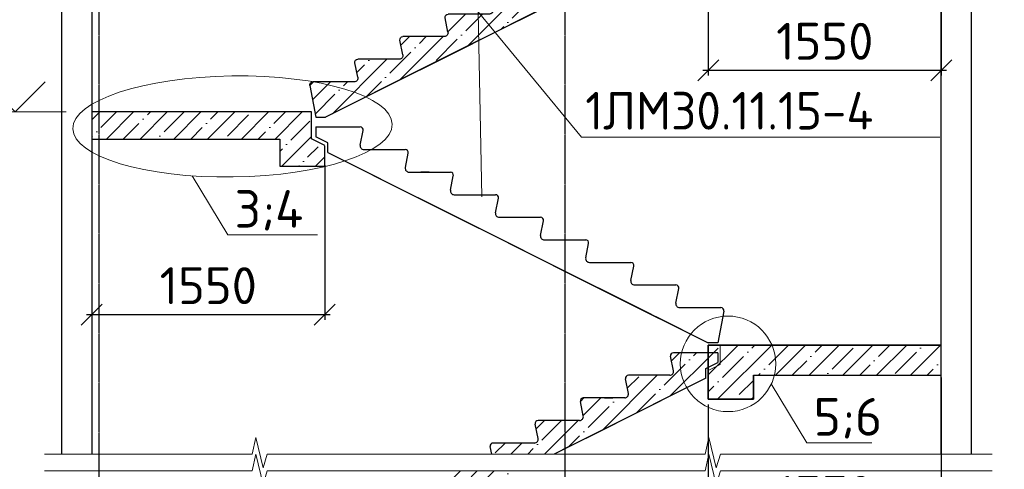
# Model space of a CAD drawing. Header units: millimetres. Extents: x 40580 to 2152466, y -328404 to 177125.
# Tile 13 of 252: x 276411 to 282961, y 166002 to 168989. Entities that reach past the tile are written whole.
import ezdxf
from ezdxf import colors
from ezdxf.entities.mleader import LeaderData, LeaderLine
from ezdxf.math import Vec2, Vec3

# ---------------------------------------------------------------- set-up
doc = ezdxf.new("R2010")
doc.units = ezdxf.units.MM
doc.linetypes.add('______5', pattern=[1100, 800, -100, 100, -100])
doc.linetypes.add('CENTER', pattern=[2, 1.25, -0.25, 0.25, -0.25])
for name, color, linetype, lineweight in [('RAZMER', 7, 'Continuous', 9), ('Standard', 7, 'Continuous', 25), ('ОСИ', 7, 'CENTER', 15), ('Основной', 1, 'Continuous', 40), ('отметки', 243, 'Continuous', 18), ('подоснова', 151, 'Continuous', 5), ('Размеры', 9, 'Continuous', 15), ('Размеры кладочные', 3, 'Continuous', 20), ('Символы 0.20', 250, 'Continuous', 20)]:
    doc.layers.add(name, color=color, linetype=linetype, lineweight=lineweight)
doc.styles.add('GOST-2.304_Type-B', font='GOST_Common.ttf')
doc.styles.get("Standard").update_dxf_attribs({"font": 'isocpeur.ttf'})
doc.styles.add('ГОСТ', font='isocpeur.ttf')
doc.dimstyles.new('Осевые', dxfattribs={"dimscale": 0.7, "dimtxt": 450, "dimasz": 400, "dimexe": 100, "dimexo": 100, "dimgap": 100, "dimtad": 1, "dimdec": 0, "dimzin": 0, "dimdsep": 46, "dimtxsty": 'Standard', "dimblk": 'OBLIQUE', "dimcen": 9, "dimdle": 100, "dimazin": 0, "dimtm": 1e-09, "dimtfac": 1, "dimtdec": 0, "dimtofl": 0, "dimtmove": 0, "dimatfit": 3, "dimfxl": 1, "dimtolj": 1, "dimtzin": 0, "dimarcsym": 0})

# ---------------------------------------------------------------- blocks, each defined once
blk = doc.blocks.new('_None')
blk = doc.blocks.new('1ЛМ30.11.15-4')
at = {"layer": 'Основной', "color": 18, "lineweight": 30, "ltscale": 5, "true_color": 0x000000}
for p, q in [((-119862.2, -870082.8), (-119566.8, -870082.8)), ((-119862.2, -870082.8), (-119862.2, -870147.6)), ((-119782.6, -870187.4), (-119862.2, -870147.6)), ((-119566.5, -870202.9), (-119547.2, -870106.7)), ((-119782.6, -870252.3), (-119782.6, -870187.4)), ((-119542, -870232.8), (-119266.8, -870232.8)), ((-119266.5, -870352.9), (-119247.2, -870256.7)), ((-119242, -870382.8), (-118966.8, -870382.8)), ((-118966.5, -870502.9), (-118947.2, -870406.7)), ((-118942, -870532.8), (-118666.8, -870532.8)), ((-118666.5, -870652.9), (-118647.2, -870556.7)), ((-118642, -870682.8), (-118366.8, -870682.8)), ((-118366.5, -870802.9), (-118347.2, -870706.7)), ((-118342, -870832.8), (-118066.8, -870832.8)), ((-118066.5, -870952.9), (-118047.2, -870856.7)), ((-118042, -870982.8), (-117766.8, -870982.8)), ((-117766.5, -871102.9), (-117747.2, -871006.7)), ((-117742, -871132.8), (-117466.8, -871132.8)), ((-117466.5, -871252.9), (-117447.2, -871156.7)), ((-117466.5, -871252.9), (-117447.2, -871156.7)), ((-117442, -871282.8), (-117166.7, -871282.8)), ((-117147.1, -871306.6), (-117188.5, -871517.9)), ((-117188.5, -871517.9), (-117251.4, -871517.9))]:
    blk.add_line(p, q, dxfattribs=at)
for points in [[(-119782.6, -870252.3), (-119078.3, -870604.4)], [(-119482.6, -870402.3), (-118778.3, -870754.4)], [(-119242, -870382.8), (-119078.3, -870382.8)], [(-119182.6, -870552.3), (-118478.3, -870904.4)], [(-118882.6, -870702.3), (-118178.3, -871054.4)], [(-118582.6, -870852.3), (-117878.3, -871204.4)], [(-118282.6, -871002.3), (-117578.3, -871354.4)], [(-117496, -871132.8), (-117466.8, -871132.8)], [(-117982.6, -871152.3), (-117278.3, -871504.4)], [(-117601.1, -871343), (-117251.4, -871517.9)]]:
    blk.add_lwpolyline(points, dxfattribs=at)
for centre, radius, start, end in [((-119566.8, -870102.8), 20, 348.69007, 90), ((-119542, -870207.8), 25, 168.69007, 270), ((-119266.8, -870252.8), 20, 348.69007, 90), ((-119242, -870357.8), 25, 168.69007, 270), ((-118966.8, -870402.8), 20, 348.69007, 90), ((-118942, -870507.8), 25, 168.69007, 270), ((-118666.8, -870552.8), 20, 348.69007, 90), ((-118642, -870657.8), 25, 168.69007, 270), ((-118366.8, -870702.8), 20, 348.69007, 90), ((-118342, -870807.8), 25, 168.69007, 270), ((-118066.8, -870852.8), 20, 348.69007, 90), ((-118042, -870957.8), 25, 168.69007, 270), ((-117766.8, -871002.8), 20, 348.69007, 90), ((-117742, -871107.8), 25, 168.69007, 270), ((-117466.8, -871152.8), 20, 348.69007, 90), ((-117466.8, -871152.8), 20, 348.69007, 90), ((-117442, -871257.8), 25, 168.69007, 270), ((-117442, -871257.8), 25, 168.69007, 270), ((-117166.7, -871302.8), 20, 348.92967, 90)]:
    blk.add_arc(centre, radius, start, end, dxfattribs=at)
at = {"layer": 'Размеры', "color": 18, "lineweight": 30, "ltscale": 10, "true_color": 0x000000}
blk.add_line((-119106.9, -870382.8), (-119163.5, -870382.8), dxfattribs=at)
blk = doc.blocks.new('_OBLIQUE')
at = {"color": 0, "linetype": 'ByBlock'}
blk.add_line((-0.5, -0.5), (0.5, 0.5), dxfattribs=at)
blk = doc.blocks.new('*D998')
at = {"layer": 'Defpoints', "color": 0, "linetype": 'ByBlock', "lineweight": 25, "ltscale": 13, "transparency": 16777216}
for p in [(276890.9, 168231.9), (278440.7, 168057.5), (278440.7, 167029.6)]:
    blk.add_point(p, dxfattribs=at)
at = {"layer": 'ОСИ', "color": 0, "linetype": 'ByBlock', "lineweight": -2, "ltscale": 13, "transparency": 16777216}
for p, q in [((276890.9, 168196.9), (276890.9, 166994.6)), ((278440.7, 168022.5), (278440.7, 166994.6)), ((276855.9, 167029.6), (278475.7, 167029.6))]:
    blk.add_line(p, q, dxfattribs=at)
at = {"layer": 'ОСИ', "color": 0, "linetype": 'ByBlock', "lineweight": -2, "ltscale": 13, "transparency": 16777216, "xscale": 140, "yscale": 140, "zscale": 140, "rotation": 180}
blk.add_blockref('_OBLIQUE', (276890.9, 167029.6), dxfattribs=at)
at = {"layer": 'ОСИ', "color": 0, "linetype": 'ByBlock', "lineweight": -2, "ltscale": 13, "transparency": 16777216, "xscale": 140, "yscale": 140, "zscale": 140}
blk.add_blockref('_OBLIQUE', (278440.7, 167029.6), dxfattribs=at)
at = {"layer": 'ОСИ', "color": 0, "linetype": 'ByBlock', "ltscale": 13, "transparency": 16777216, "insert": (277665.8, 167222.1), "char_height": 245, "attachment_point": 5}
blk.add_mtext('\\A1;1550', dxfattribs=at)
blk = doc.blocks.new('*D1004')
at = {"layer": 'Defpoints', "color": 0, "linetype": 'ByBlock', "lineweight": 25, "ltscale": 13, "transparency": 16777216}
for p in [(282541.9, 166646.9), (280991.7, 166466.9), (282541.9, 165643.5)]:
    blk.add_point(p, dxfattribs=at)
at = {"layer": 'ОСИ', "color": 0, "linetype": 'ByBlock', "lineweight": -2, "ltscale": 13, "transparency": 16777216}
for p, q in [((282541.9, 166611.9), (282541.9, 165608.5)), ((280991.7, 166431.9), (280991.7, 165608.5)), ((280956.7, 165643.5), (282576.9, 165643.5))]:
    blk.add_line(p, q, dxfattribs=at)
at = {"layer": 'ОСИ', "color": 0, "linetype": 'ByBlock', "lineweight": -2, "ltscale": 13, "transparency": 16777216, "xscale": 140, "yscale": 140, "zscale": 140, "rotation": 180}
blk.add_blockref('_OBLIQUE', (280991.7, 165643.5), dxfattribs=at)
at = {"layer": 'ОСИ', "color": 0, "linetype": 'ByBlock', "lineweight": -2, "ltscale": 13, "transparency": 16777216, "xscale": 140, "yscale": 140, "zscale": 140}
blk.add_blockref('_OBLIQUE', (282541.9, 165643.5), dxfattribs=at)
at = {"layer": 'ОСИ', "color": 0, "linetype": 'ByBlock', "ltscale": 13, "transparency": 16777216, "insert": (281766.8, 165836), "char_height": 245, "attachment_point": 5}
blk.add_mtext('\\A1;1550', dxfattribs=at)
blk = doc.blocks.new('*D1005')
at = {"layer": 'Defpoints', "color": 0, "linetype": 'ByBlock', "lineweight": 25, "ltscale": 13, "transparency": 16777216}
for p in [(282541.9, 169657), (280991.7, 169477), (282541.9, 168653.6)]:
    blk.add_point(p, dxfattribs=at)
at = {"layer": 'ОСИ', "color": 0, "linetype": 'ByBlock', "lineweight": -2, "ltscale": 13, "transparency": 16777216}
for p, q in [((282541.9, 169622), (282541.9, 168618.6)), ((280991.7, 169442), (280991.7, 168618.6)), ((280956.7, 168653.6), (282576.9, 168653.6))]:
    blk.add_line(p, q, dxfattribs=at)
at = {"layer": 'ОСИ', "color": 0, "linetype": 'ByBlock', "lineweight": -2, "ltscale": 13, "transparency": 16777216, "xscale": 140, "yscale": 140, "zscale": 140, "rotation": 180}
blk.add_blockref('_OBLIQUE', (280991.7, 168653.6), dxfattribs=at)
at = {"layer": 'ОСИ', "color": 0, "linetype": 'ByBlock', "lineweight": -2, "ltscale": 13, "transparency": 16777216, "xscale": 140, "yscale": 140, "zscale": 140}
blk.add_blockref('_OBLIQUE', (282541.9, 168653.6), dxfattribs=at)
at = {"layer": 'ОСИ', "color": 0, "linetype": 'ByBlock', "ltscale": 13, "transparency": 16777216, "insert": (281766.8, 168846.1), "char_height": 245, "attachment_point": 5}
blk.add_mtext('\\A1;1550', dxfattribs=at)

msp = doc.modelspace()

# ---------------------------------------------------------------- hatches: boundary and pattern name
at = {"layer": 'Размеры', "true_color": 0x000000, "transparency": 33554648}
h = msp.add_hatch(dxfattribs=at)
h.set_pattern_fill('ANSI35', color=18, scale=25)
h.set_pattern_definition([(45, (-94200.29, 358510.5), (-112.2532, 112.2532), []), (45, (-94088.03, 358510.5), (-112.2532, 112.2532), [198.4375, -39.6875, 0, -39.6875])])
h.paths.add_polyline_path([(279776.356, 169007.108), (280040.867, 169139.363), (280040.867, 169326.602), (279860.599, 169326.602, 0.47328482), (279840.987, 169302.679), (279860.222, 169206.505, -0.47328482), (279835.708, 169176.602), (279560.599, 169176.602, 0.47328482), (279540.987, 169152.679), (279560.222, 169056.505, -0.47328482), (279535.708, 169026.602), (279260.599, 169026.602, 0.47328482), (279240.987, 169002.679), (279260.222, 168906.505, -0.47328482), (279235.708, 168876.602), (278960.599, 168876.602, 0.47328482), (278940.987, 168852.679), (278960.222, 168756.505, -0.47328482), (278935.708, 168726.602), (278660.599, 168726.602, 0.47328482), (278640.987, 168702.679), (278660.222, 168606.505, -0.47328482), (278635.708, 168576.602), (278588.631, 168576.602, -0.11816208), (278675.003, 168456.431), (279176.356, 168707.108)])
h.paths.add_polyline_path([(278588.631, 168576.602), (278360.495, 168576.602, 0.4720058), (278340.867, 168552.761), (278365.491, 168426.91), (278615.961, 168426.91), (278675.003, 168456.431, 0.11816208)])
h.paths.add_polyline_path([(278615.961, 168426.91), (278365.491, 168426.91), (278382.203, 168341.493), (278445.128, 168341.493)])
h.paths.add_polyline_path([(280833.911, 169535.885, -0.10644164), (280805.776, 169666.548, -0.08873015), (280825.461, 169776.602), (280760.599, 169776.602, 0.47328482), (280740.987, 169752.679), (280760.222, 169656.505, -0.47328482), (280735.708, 169626.602), (280460.599, 169626.602, 0.47328482), (280440.987, 169602.679), (280460.222, 169506.505, -0.47328482), (280435.708, 169476.602), (280272.068, 169476.602), (280160.599, 169476.602, 0.47328482), (280140.987, 169452.679), (280160.222, 169356.505, -0.47328482), (280135.708, 169326.602), (280040.867, 169326.602), (280040.867, 169139.363), (280676.356, 169457.108)])
h.paths.add_polyline_path([(280991.7, 169776.602), (280825.461, 169776.602, 0.08873015), (280805.776, 169666.548, 0.10644164), (280833.911, 169535.885), (280976.356, 169607.108), (280976.356, 169671.954), (280991.7, 169679.626)])
h.paths.add_polyline_path([(281055.96, 169776.602), (280991.7, 169776.602), (280991.7, 169679.626), (281055.96, 169711.756)])
h.paths.add_polyline_path([(277011.179, 173181.526), (277598.679, 173181.526), (277598.679, 173732.663), (277011.179, 173732.663)], flags=9)
h.paths.add_polyline_path([(281724.378, 171359.813), (282286.878, 171359.813), (282286.878, 171910.95), (281724.378, 171910.95)], flags=9)
h.paths.add_polyline_path([(280312.68, 170844.575), (284383.893, 170844.575), (284383.893, 171395.711), (280312.68, 171395.711)], flags=9)
h = msp.add_hatch(dxfattribs=at)
h.set_pattern_fill('ANSI35', color=18, scale=25)
h.set_pattern_definition([(45, (-94200.29, 355510.5), (-112.2532, 112.2532), []), (45, (-94088.03, 355510.5), (-112.2532, 112.2532), [198.4375, -39.6875, 0, -39.6875])])
h.paths.add_polyline_path([(278588.631, 165576.602), (278360.495, 165576.602, 0.4720058), (278340.867, 165552.761), (278365.491, 165426.91), (278615.961, 165426.91), (278675.003, 165456.431, 0.11816208)])
h.paths.add_polyline_path([(278615.961, 165426.91), (278365.491, 165426.91), (278382.203, 165341.493), (278445.128, 165341.493)])
h.paths.add_polyline_path([(280833.911, 166535.885, -0.10644164), (280805.776, 166666.548, -0.08873015), (280825.461, 166776.602), (280760.599, 166776.602, 0.47328482), (280740.987, 166752.679), (280760.222, 166656.505, -0.47328482), (280735.708, 166626.602), (280460.599, 166626.602, 0.47328482), (280440.987, 166602.679), (280460.222, 166506.505, -0.47328482), (280435.708, 166476.602), (280272.068, 166476.602), (280160.599, 166476.602, 0.47328482), (280140.987, 166452.679), (280160.222, 166356.505, -0.47328482), (280135.708, 166326.602), (280040.867, 166326.602), (280040.867, 166139.363), (280676.356, 166457.108)])
h.paths.add_polyline_path([(280991.7, 166776.602), (280825.461, 166776.602, 0.08873015), (280805.776, 166666.548, 0.10644164), (280833.911, 166535.885), (280976.356, 166607.108), (280976.356, 166671.954), (280991.7, 166679.626)])
h.paths.add_polyline_path([(281055.96, 166776.602), (280991.7, 166776.602), (280991.7, 166679.626), (281055.96, 166711.756)])
h.paths.add_polyline_path([(277011.179, 170181.526), (277598.679, 170181.526), (277598.679, 170732.663), (277011.179, 170732.663)], flags=9)
h.paths.add_polyline_path([(281724.378, 168359.813), (282286.878, 168359.813), (282286.878, 168910.95), (281724.378, 168910.95)], flags=9)
h.paths.add_polyline_path([(280312.68, 167844.575), (284383.893, 167844.575), (284383.893, 168395.711), (280312.68, 168395.711)], flags=9)
edge = h.paths.add_edge_path()
edge.add_line((279551.047, 166102.382), (279966.904, 166102.382))
edge.add_line((279966.904, 166102.382), (280040.867, 166139.363))
edge.add_line((280040.867, 166139.363), (280040.867, 166326.602))
edge.add_line((280040.867, 166326.602), (279860.599, 166326.602))
edge.add_arc((279860.599, 166306.602), 20, 90, 191.3099325)
edge.add_line((279840.987, 166302.679), (279860.222, 166206.505))
edge.add_arc((279835.708, 166201.602), 25, -90, 11.3099325, ccw=False)
edge.add_line((279835.708, 166176.602), (279560.599, 166176.602))
edge.add_arc((279560.599, 166156.602), 20, 90, 191.3099325)
edge.add_line((279540.987, 166152.679), (279551.047, 166102.382))
edge = h.paths.add_edge_path()
edge.add_line((279745.621, 165991.74), (279243.175, 165991.74))
edge.add_line((279243.175, 165991.74), (279260.222, 165906.505))
edge.add_arc((279235.708, 165901.602), 25, -90, 11.3099325, ccw=False)
edge.add_line((279235.708, 165876.602), (278960.599, 165876.602))
edge.add_arc((278960.599, 165856.602), 20, 90, 191.3099325)
edge.add_line((278940.987, 165852.679), (278960.222, 165756.505))
edge.add_arc((278935.708, 165751.602), 25, -90, 11.3099325, ccw=False)
edge.add_line((278935.708, 165726.602), (278660.599, 165726.602))
edge.add_arc((278660.599, 165706.602), 20, 90, 191.3099325)
edge.add_line((278640.987, 165702.679), (278660.222, 165606.505))
edge.add_arc((278635.708, 165601.602), 25, -90, 11.3099325, ccw=False)
edge.add_line((278635.708, 165576.602), (278588.631, 165576.602))
edge.add_arc((278381.117, 165336.328), 317.48, 22.2284663, 49.1842296, ccw=False)
edge.add_line((278675.003, 165456.431), (279745.621, 165991.74))
h = msp.add_hatch(dxfattribs=at)
h.set_pattern_fill('ANSI35', color=18, scale=25)
h.set_pattern_definition([(45, (287447.23, 970938.83), (-112.2532, 112.2532), []), (45, (287559.49, 970938.83), (-112.2532, 112.2532), [198.4375, -39.6875, 0, -39.6875])])
h.paths.add_polyline_path([(278340.867, 168376.543), (276940.867, 168376.543), (276940.867, 168246.91), (278040.867, 168246.91), (278340.867, 168246.91), (278360.867, 168256.91), (278360.867, 168304.466), (278340.867, 168304.466)])
h.paths.add_polyline_path([(276940.867, 168376.543), (276890.867, 168376.543), (276890.867, 168246.91), (276940.867, 168246.91)])
h.paths.add_polyline_path([(276940.867, 168246.91), (276890.867, 168246.91), (276890.867, 168176.543), (276940.867, 168176.543)])
h.paths.add_polyline_path([(278140.867, 168196.543), (278140.867, 168016.543), (278440.867, 168016.543), (278440.867, 168046.91), (278040.867, 168246.91), (276940.867, 168246.91), (276940.867, 168196.543)])
h.paths.add_polyline_path([(278440.867, 168123.293), (278351.867, 168167.793), (278351.867, 168246.91), (278040.867, 168246.91), (278440.867, 168046.91)])
h = msp.add_hatch(dxfattribs=at)
h.set_pattern_fill('ANSI35', color=18, scale=25)
h.set_pattern_definition([(45, (-94200.29, 352510.5), (-112.2532, 112.2532), []), (45, (-94088.03, 352510.5), (-112.2532, 112.2532), [198.4375, -39.6875, 0, -39.6875])])
h.paths.add_polyline_path([(279776.356, 163007.108), (280040.867, 163139.363), (280040.867, 163326.602), (279860.599, 163326.602, 0.47328482), (279840.987, 163302.679), (279860.222, 163206.505, -0.47328482), (279835.708, 163176.602), (279560.599, 163176.602, 0.47328482), (279540.987, 163152.679), (279560.222, 163056.505, -0.47328482), (279535.708, 163026.602), (279260.599, 163026.602, 0.47328482), (279240.987, 163002.679), (279260.222, 162906.505, -0.47328482), (279235.708, 162876.602), (278960.599, 162876.602, 0.47328482), (278940.987, 162852.679), (278960.222, 162756.505, -0.47328482), (278935.708, 162726.602), (278660.599, 162726.602, 0.47328482), (278640.987, 162702.679), (278660.222, 162606.505, -0.47328482), (278635.708, 162576.602), (278588.631, 162576.602, -0.11816208), (278675.003, 162456.431), (279176.356, 162707.108)])
h.paths.add_polyline_path([(278588.631, 162576.602), (278360.495, 162576.602, 0.4720058), (278340.867, 162552.761), (278365.491, 162426.91), (278615.961, 162426.91), (278675.003, 162456.431, 0.11816208)])
h.paths.add_polyline_path([(278615.961, 162426.91), (278365.491, 162426.91), (278382.203, 162341.493), (278445.128, 162341.493)])
h.paths.add_polyline_path([(280833.911, 163535.885, -0.10644164), (280805.776, 163666.548, -0.08873015), (280825.461, 163776.602), (280760.599, 163776.602, 0.47328482), (280740.987, 163752.679), (280760.222, 163656.505, -0.47328482), (280735.708, 163626.602), (280460.599, 163626.602, 0.47328482), (280440.987, 163602.679), (280460.222, 163506.505, -0.47328482), (280435.708, 163476.602), (280272.068, 163476.602), (280160.599, 163476.602, 0.47328482), (280140.987, 163452.679), (280160.222, 163356.505, -0.47328482), (280135.708, 163326.602), (280040.867, 163326.602), (280040.867, 163139.363), (280676.356, 163457.108)])
h.paths.add_polyline_path([(280991.7, 163776.602), (280825.461, 163776.602, 0.08873015), (280805.776, 163666.548, 0.10644164), (280833.911, 163535.885), (280976.356, 163607.108), (280976.356, 163671.954), (280991.7, 163679.626)])
h.paths.add_polyline_path([(281055.96, 163776.602), (280991.7, 163776.602), (280991.7, 163679.626), (281055.96, 163711.756)])
h.paths.add_polyline_path([(277011.179, 167181.526), (277598.679, 167181.526), (277598.679, 167732.663), (277011.179, 167732.663)], flags=9)
h.paths.add_polyline_path([(281724.378, 165359.813), (282286.878, 165359.813), (282286.878, 165910.95), (281724.378, 165910.95)], flags=9)
h.paths.add_polyline_path([(280312.68, 164844.575), (284383.893, 164844.575), (284383.893, 165395.711), (280312.68, 165395.711)], flags=9)
h = msp.add_hatch(dxfattribs=at)
h.set_pattern_fill('ANSI35', color=18, scale=25)
h.set_pattern_definition([(45, (392945.71, 1045497.29), (-112.253202, 112.253202), []), (45, (393057.97, 1045497.29), (-112.253202, 112.253202), [198.4375, -39.6875, 0, -39.6875])])
h.paths.add_polyline_path([(281055.96, 166806.91), (280995.96, 166806.91), (280995.96, 166466.91), (281055.96, 166466.91)])
h.paths.add_polyline_path([(282540.867, 166626.91), (282540.867, 166826.91), (281334.168, 166826.91), (281333.441, 166823.921), (281281.441, 166823.921), (281091.7, 166826.91), (281091.7, 166806.91), (281055.96, 166806.91), (281055.96, 166466.91), (281291.7, 166466.91), (281291.7, 166626.91)])

# ---------------------------------------------------------------- linework, layer by layer
at = {"layer": 'RAZMER', "color": 18, "true_color": 0x000000}
msp.add_line((276719.93, 168376.543), (276048.508, 168376.543), dxfattribs=at)
at = {"layer": 'Standard', "color": 18, "linetype": 'Continuous', "lineweight": 25, "true_color": 0x000000}
msp.add_line((281156.7, 166826.91), (281246.7, 166826.91), dxfattribs=at)
at = {"layer": 'Standard', "color": 18, "linetype": 'Continuous', "lineweight": 35, "true_color": 0x000000}
for p, q in [((281291.7, 166826.91), (282540.867, 166826.91)), ((281291.7, 166826.91), (282540.867, 166826.91)), ((281291.7, 166626.91), (281291.7, 166466.91)), ((281291.7, 166626.91), (281291.7, 166466.91)), ((281291.7, 166466.91), (280991.7, 166466.91)), ((281291.7, 166466.91), (280991.7, 166466.91))]:
    msp.add_line(p, q, dxfattribs=at)
at = {"layer": 'ОСИ', "color": 18, "linetype": '______5', "lineweight": 25, "ltscale": 0.02, "true_color": 0x000000, "transparency": 33554687}
for p, q in [((276940.867, 154391.514), (276940.867, 173674.884)), ((280040.867, 154391.514), (280040.867, 173674.884))]:
    msp.add_line(p, q, dxfattribs=at)
at = {"layer": 'Основной', "color": 18, "lineweight": 30, "ltscale": 5, "true_color": 0x000000}
for p, q in [((281055.96, 166776.602), (280760.599, 166776.602)), ((281055.96, 166776.602), (281055.96, 166711.756)), ((280760.222, 166656.505), (280740.987, 166752.679)), ((280976.356, 166671.954), (281055.96, 166711.756)), ((280976.356, 166607.108), (280976.356, 166671.954)), ((280460.222, 166506.505), (280440.987, 166602.679)), ((280735.708, 166626.602), (280460.599, 166626.602)), ((280160.222, 166356.505), (280140.987, 166452.679)), ((280435.708, 166476.602), (280160.599, 166476.602)), ((279860.222, 166206.505), (279840.987, 166302.679)), ((280135.708, 166326.602), (279860.599, 166326.602)), ((279835.708, 166176.602), (279560.599, 166176.602)), ((279551.047, 166102.382), (279540.987, 166152.679))]:
    msp.add_line(p, q, dxfattribs=at)
for points in [[(280976.356, 166607.108), (280272.068, 166254.963)], [(280676.356, 166457.108), (279972.068, 166104.963)], [(280435.708, 166476.602), (280272.068, 166476.602)], [(280376.356, 166307.108), (279966.904, 166102.382)], [(280076.356, 166157.108), (279966.904, 166102.382)]]:
    msp.add_lwpolyline(points, dxfattribs=at)
for centre, radius, start, end in [((280760.599, 166756.602), 20, 90, 191.3099325), ((280735.708, 166651.602), 25, 270, 11.3099325), ((280460.599, 166606.602), 20, 90, 191.3099325), ((280435.708, 166501.602), 25, 270, 11.3099325), ((280160.599, 166456.602), 20, 90, 191.3099325), ((279860.599, 166306.602), 20, 90, 191.3099325), ((280135.708, 166351.602), 25, 270, 11.3099325), ((279560.599, 166156.602), 20, 90, 191.3099325), ((279835.708, 166201.602), 25, 270, 11.3099325)]:
    msp.add_arc(centre, radius, start, end, dxfattribs=at)
at = {"layer": 'отметки', "color": 18, "linetype": 'Continuous', "lineweight": 25, "ltscale": 100, "true_color": 0x000000}
msp.add_lwpolyline([(276181.509, 168576.543), (276381.509, 168376.543), (276581.509, 168576.543)], dxfattribs=at)
at = {"layer": 'Размеры', "color": 18, "lineweight": 30, "true_color": 0x000000}
for p, q in [((276890.867, 168406.543), (276890.867, 168226.543)), ((280991.7, 166776.602), (280991.7, 166826.91)), ((280991.7, 166826.91), (281291.7, 166826.91)), ((280991.7, 166826.91), (280991.7, 166776.602)), ((282540.867, 166826.91), (280991.7, 166826.91)), ((280991.7, 166466.91), (280991.7, 166826.91)), ((280991.7, 166826.91), (281291.7, 166826.91)), ((280991.7, 166826.91), (280991.7, 166466.91)), ((282540.867, 166826.91), (280991.7, 166826.91)), ((280991.7, 166466.91), (280991.7, 166679.626)), ((280991.7, 166679.626), (280991.7, 166466.91)), ((281291.7, 166626.91), (282540.867, 166626.91)), ((281291.7, 166466.91), (281291.7, 166626.91)), ((281291.7, 166626.91), (282540.867, 166626.91)), ((281291.7, 166466.91), (281291.7, 166626.91)), ((280991.7, 166466.91), (281291.7, 166466.91)), ((280991.7, 166466.91), (281291.7, 166466.91))]:
    msp.add_line(p, q, dxfattribs=at)
at = {"layer": 'Размеры', "color": 18, "true_color": 0x000000}
for p, q in [((278340.867, 168376.543), (276890.867, 168376.543)), ((278140.867, 168016.543), (278441.66, 168016.543)), ((278140.867, 168016.543), (278441.66, 168016.543)), ((280991.7, 166776.602), (280991.7, 166826.91)), ((280991.7, 166826.91), (282540.867, 166826.91)), ((281071.7, 166698.16), (281071.7, 166826.91)), ((281201.7, 166826.91), (282540.867, 166826.91)), ((280991.7, 166658.16), (281071.7, 166698.16)), ((280991.7, 166466.91), (280991.7, 166658.16)), ((280991.7, 166466.91), (280991.7, 166587.759)), ((281291.7, 166626.91), (281291.7, 166466.91)), ((281291.7, 166626.91), (282540.867, 166626.91)), ((281291.7, 166466.91), (280991.7, 166466.91)), ((281291.7, 166466.91), (280991.7, 166466.91))]:
    msp.add_line(p, q, dxfattribs=at)
at = {"layer": 'Размеры', "color": 18, "lineweight": 30, "ltscale": 10, "true_color": 0x000000}
msp.add_line((280300.653, 166476.602), (280357.275, 166476.602), dxfattribs=at)
at = {"layer": 'Размеры', "color": 18, "lineweight": 30, "true_color": 0x000000}
for points in [[(276690.867, 166102.382), (276690.867, 173956.162)], [(276890.867, 173963.615), (276890.867, 166102.382)], [(282540.867, 166102.382), (282540.867, 173956.162)], [(282740.867, 173963.615), (282740.867, 166102.382)], [(278351.867, 168246.543), (278351.867, 168304.466), (278351.867, 168304.466), (278351.867, 168376.543), (276890.867, 168376.543)], [(278441.66, 168152.897), (278351.867, 168197.793), (278351.867, 168334.466)], [(276890.867, 168196.543), (278140.867, 168196.543), (278140.867, 168016.543), (278441.66, 168016.543), (278441.66, 168151.301)]]:
    msp.add_lwpolyline(points, dxfattribs=at)
at = {"layer": 'Размеры', "color": 18, "true_color": 0x000000}
msp.add_lwpolyline([(280991.7, 166679.626), (280991.7, 166658.16)], dxfattribs=at)
at = {"layer": 'Размеры кладочные', "color": 18, "true_color": 0x000000}
for points in [[(276576.59, 166102.382), (277956.587, 166102.382), (277982.175, 166212.773), (278030.997, 166012.482), (278058.517, 166102.382), (279747.554, 166102.382)], [(279747.554, 166102.382), (280970.435, 166102.382), (280996.023, 166212.773), (281044.845, 166012.482), (281072.366, 166102.382), (282881.34, 166102.382)], [(276576.59, 165991.74), (277956.587, 165991.74), (277982.175, 166102.132), (278030.997, 165901.841), (278058.517, 165991.74), (279747.554, 165991.74)], [(279747.554, 165991.74), (280970.435, 165991.74), (280996.023, 166102.132), (281044.845, 165901.841), (281072.366, 165991.74), (282881.34, 165991.74)]]:
    msp.add_lwpolyline(points, dxfattribs=at)
at = {"layer": 'Символы 0.20', "color": 18, "true_color": 0x000000}
for points in [[(277558.381, 167951.615), (277794.867, 167560.54)], [(277794.867, 167560.54), (278391.872, 167560.54)], [(281410.331, 166569.651), (281646.817, 166178.576)], [(281646.817, 166178.576), (282079.999, 166178.576)]]:
    msp.add_lwpolyline(points, dxfattribs=at)
msp.add_circle((281123.256, 166702.605), 317.48, dxfattribs=at)
msp.add_ellipse((277827.102, 168279.995), major_axis=(1062.004, 14.83), ratio=0.31626244, dxfattribs=at)

# ---------------------------------------------------------------- block references
at = {"layer": 'Размеры', "color": 18, "true_color": 0x000000, "xscale": -1}
msp.add_blockref('1ЛМ30.11.15-4', (161193.751, 1039859.395), dxfattribs=at)
at = {"layer": 'Размеры', "color": 18, "true_color": 0x000000}
msp.add_blockref('1ЛМ30.11.15-4', (398243.076, 1038359.337), dxfattribs=at)

# ---------------------------------------------------------------- texts
at = {"layer": 'Символы 0.20', "color": 18, "true_color": 0x000000, "char_height": 250, "attachment_point": 1, "style": 'ГОСТ'}
for s, insert in [('3;4', (277840.549, 167857.43)), ('5;6', (281692.499, 166475.466))]:
    msp.add_mtext(s, dxfattribs=dict(at, insert=insert))

# ---------------------------------------------------------------- dimensions: what is measured, and where the dimension line sits
at = {"layer": 'ОСИ', "color": 18, "linetype": 'ByBlock', "ltscale": 13, "true_color": 0x000000}
for base, p1, p2, override, picture, middle in [((282541.867, 168653.603), (280991.7, 169476.975), (282541.867, 169656.975), {"dimtxt": 350, "dimasz": 200, "dimexe": 50, "dimexo": 50, "dimdle": 50, "dimtmove": 1}, '*D1005', (281766.784, 168846.103)), ((278440.66, 167029.553), (276890.867, 168231.876), (278440.66, 168057.543), {"dimtxt": 350, "dimasz": 200, "dimexe": 50, "dimexo": 50, "dimlfac": 1, "dimdle": 50, "dimtmove": 1}, '*D998', (277665.764, 167222.053)), ((282541.867, 165643.538), (280991.7, 166466.91), (282541.867, 166646.91), {"dimtxt": 350, "dimasz": 200, "dimexe": 50, "dimexo": 50, "dimdle": 50, "dimtmove": 1}, '*D1004', (281766.784, 165836.038))]:
    dim = msp.add_linear_dim(base=base, p1=p1, p2=p2, dimstyle='Осевые', override=override, dxfattribs=at)
    dim.commit()
    dim.dimension.update_dxf_attribs({"geometry": picture, "text_midpoint": middle})

# ---------------------------------------------------------------- leaders
at = {"layer": 'подоснова', "color": 18, "ltscale": 0.3, "true_color": 0x000000}
ml = msp.add_multileader_mtext('Standard', dxfattribs=at)
ml.set_content('1ЛМ30.11.15-4', color=(0, 0, 0), style='GOST-2.304_Type-B')
ml.set_leader_properties(color=256, linetype='ByLayer', lineweight=15)
ml.set_arrow_properties(name='NONE')
ml.build(insert=Vec2(0, 0))
ml.multileader.update_dxf_attribs({"text_left_attachment_type": 6, "text_right_attachment_type": 6, "dogleg_length": 0.1, "arrow_head_size": 18})
ctx = ml.context
ctx.base_point, ctx.char_height, ctx.arrow_head_size, ctx.landing_gap_size, ctx.plane_origin = Vec3(280149.011, 168209.343), 250, 18, 20, Vec3(270426.786, 169950.41)
ctx.left_attachment, ctx.right_attachment, ctx.text_align_type = 6, 6, 1
notes = []
notes.append((ctx, [(0, (1, 1, 0), (280148.911, 168209.343), (1, 0), 0.1, [(1, [(279486.326, 167812.396), (279460.538, 169042.448)], 0, [])])]))
ctx.mtext.insert, ctx.mtext.alignment, ctx.mtext.flow_direction = Vec3(281131.511, 168509.343), 2, 5
for ctx, leaders in notes:
    for number, flags, end, landing, length, lines in leaders:
        leader = LeaderData()
        leader.index, (leader.has_last_leader_line, leader.has_dogleg_vector, leader.attachment_direction) = number, flags
        leader.last_leader_point, leader.dogleg_vector, leader.dogleg_length = Vec3(end), Vec3(landing), length
        for number, points, colour, breaks in lines:
            line = LeaderLine()
            line.index, line.vertices, line.color, line.breaks = number, Vec3.list(points), colors.encode_raw_color(colour), breaks
            leader.lines.append(line)
        ctx.leaders.append(leader)

doc.saveas('drawing.dxf')
